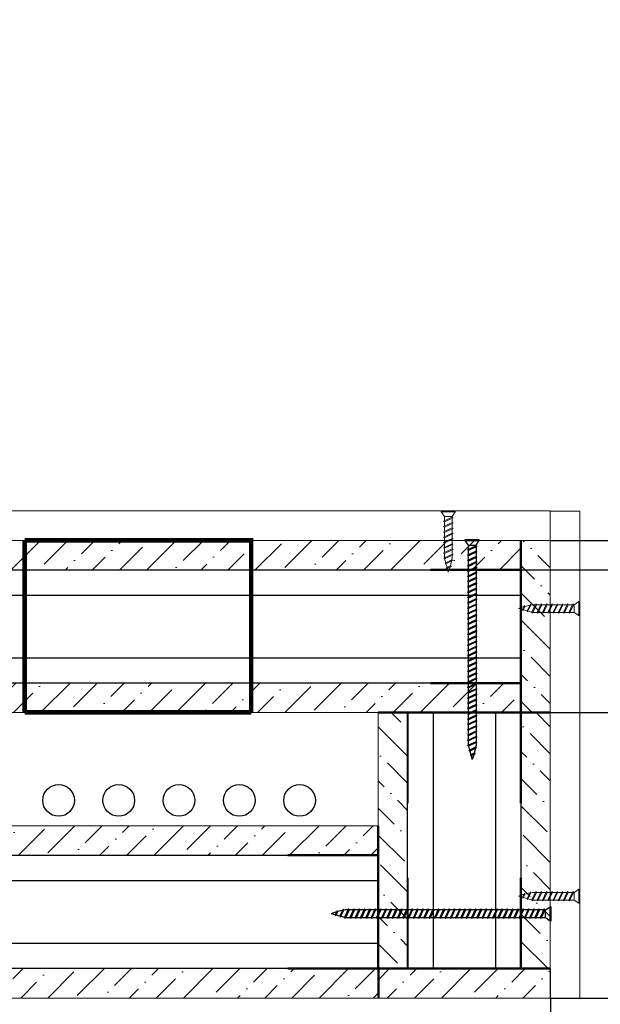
# Model space of a CAD drawing. Header units: millimetres. Extents: x 2030 to 93988, y -10431 to 40770.
# Tile 6 of 54: x 37009 to 41089, y -6910 to 4. Entities that reach past the tile are written whole.
import ezdxf

# ---------------------------------------------------------------- set-up
doc = ezdxf.new("R2010")
doc.units = ezdxf.units.MM
doc.linetypes.add('HIDDEN2', pattern=[4.7625, 3.175, -1.5875])
doc.layers.add('01_Техстронг Плита', color=32, linetype='Continuous', lineweight=9)
doc.layers.add('Расходные материалы', color=252, linetype='Continuous', lineweight=9)
for name, color, linetype, lineweight, true_color in [('Анкеры и саморезы', 7, 'Continuous', 9, 0x000000), ('Размеры и выноски', 7, 'Continuous', 9, 0x000000), ('траверса', 7, 'Continuous', 9, 0x000000)]:
    doc.layers.add(name, color=color, linetype=linetype, lineweight=lineweight, true_color=true_color)
doc.layers.add('профиль', color=7, linetype='Continuous', true_color=0x000000)
doc.styles.add('ISOCPEUR', font='isocpeur.ttf')
doc.dimstyles.new('ISO-25', dxfattribs={"dimtxt": 2.5, "dimasz": 2.5, "dimexe": 1.25, "dimexo": 0.625, "dimtad": 1, "dimtxsty": 'Standard', "dimcen": 2.5, "dimadec": 0, "dimazin": 0, "dimtfac": 1, "dimtmove": 0, "dimatfit": 3, "dimfxl": 1, "dimarcsym": 0})

# ---------------------------------------------------------------- blocks, each defined once
blk = doc.blocks.new('_Oblique')
at = {"color": 0, "linetype": 'ByBlock', "lineweight": -2}
blk.add_line((-0.5, -0.5), (0.5, 0.5), dxfattribs=at)
blk = doc.blocks.new('*D400')
at = {"layer": 'Defpoints', "color": 0, "transparency": 16777216}
for p in [(40738.4, -6865.9), (35136.9, -8293.1), (40738.4, -10430.1)]:
    blk.add_point(p, dxfattribs=at)
at = {"layer": 'Размеры и выноски', "color": 0, "lineweight": -2, "transparency": 16777216}
for p, q in [((40738.4, -6866.5), (40738.4, -10431.3)), ((35136.9, -8293.7), (35136.9, -10431.3)), ((35136.9, -10430.1), (40738.4, -10430.1))]:
    blk.add_line(p, q, dxfattribs=at)
at = {"layer": 'Размеры и выноски', "color": 0, "lineweight": -2, "transparency": 16777216, "xscale": 2.5, "yscale": 2.5, "zscale": 2.5, "rotation": 180}
blk.add_blockref('_Oblique', (35136.9, -10430.1), dxfattribs=at)
at = {"layer": 'Размеры и выноски', "color": 0, "lineweight": -2, "transparency": 16777216, "xscale": 2.5, "yscale": 2.5, "zscale": 2.5}
blk.add_blockref('_Oblique', (40738.4, -10430.1), dxfattribs=at)
at = {"layer": 'Размеры и выноски', "color": 0, "transparency": 16777216, "insert": (37937.7, -10216.6), "char_height": 250, "attachment_point": 5, "style": 'ISOCPEUR'}
blk.add_mtext('{\\H1.70293x;L}', dxfattribs=at)
blk = doc.blocks.new('*D403')
at = {"layer": 'Defpoints', "color": 0, "transparency": 16777216}
for p in [(44874.4, -3651.9), (40738.4, -6865.9), (44996.6, -6865.9)]:
    blk.add_point(p, dxfattribs=at)
at = {"layer": 'Размеры и выноски', "color": 0, "lineweight": -2, "transparency": 16777216}
for p, q in [((44875.1, -3651.9), (44997.9, -3651.9)), ((44996.6, -3651.9), (44996.6, -6865.9)), ((40739.1, -6865.9), (44997.9, -6865.9))]:
    blk.add_line(p, q, dxfattribs=at)
at = {"layer": 'Размеры и выноски', "color": 0, "lineweight": -2, "transparency": 16777216, "xscale": 2.5, "yscale": 2.5, "zscale": 2.5}
for p, rotation in [((44996.6, -3651.9), 90), ((44996.6, -6865.9), 270)]:
    blk.add_blockref('_Oblique', p, dxfattribs=dict(at, rotation=rotation))
at = {"layer": 'Размеры и выноски', "color": 0, "transparency": 16777216, "insert": (44783.1, -5258.9), "char_height": 250, "attachment_point": 5, "rotation": 90, "style": 'ISOCPEUR'}
blk.add_mtext('{\\H1.70293x;h}', dxfattribs=at)
blk = doc.blocks.new('*D405')
at = {"layer": 'Defpoints', "color": 0, "transparency": 16777216}
for p in [(43180.1, -3651.9), (44399.4, -3651.9), (40352.7, -4861.5)]:
    blk.add_point(p, dxfattribs=at)
at = {"layer": 'Размеры и выноски', "color": 0, "lineweight": -2, "transparency": 16777216}
for p, q in [((43180.7, -3651.9), (44400.7, -3651.9)), ((44399.4, -4861.5), (44399.4, -3651.9)), ((40353.4, -4861.5), (44400.7, -4861.5))]:
    blk.add_line(p, q, dxfattribs=at)
at = {"layer": 'Размеры и выноски', "color": 0, "lineweight": -2, "transparency": 16777216, "xscale": 2.5, "yscale": 2.5, "zscale": 2.5}
for p, rotation in [((44399.4, -3651.9), 90), ((44399.4, -4861.5), 270)]:
    blk.add_blockref('_Oblique', p, dxfattribs=dict(at, rotation=rotation))
at = {"layer": 'Размеры и выноски', "color": 0, "transparency": 16777216, "insert": (44185.9, -4256.7), "char_height": 250, "attachment_point": 5, "rotation": 90, "style": 'ISOCPEUR'}
blk.add_mtext('{\\H1.70293x;75}', dxfattribs=at)
blk = doc.blocks.new('*D406')
at = {"layer": 'Defpoints', "color": 0, "transparency": 16777216}
for p in [(40737.5, -3652.3), (40531, -3858.8), (43694.3, -3858.8)]:
    blk.add_point(p, dxfattribs=at)
at = {"layer": 'Размеры и выноски', "color": 0, "lineweight": -2, "transparency": 16777216}
for p, q in [((43694.3, -3652.3), (43694.3, -2370.6)), ((40738.1, -3652.3), (43695.5, -3652.3)), ((43694.3, -3858.8), (43694.3, -3652.3)), ((40531.6, -3858.8), (43695.5, -3858.8)), ((43694.3, -3858.8), (43694.3, -3861.3))]:
    blk.add_line(p, q, dxfattribs=at)
at = {"layer": 'Размеры и выноски', "color": 0, "lineweight": -2, "transparency": 16777216, "xscale": 2.5, "yscale": 2.5, "zscale": 2.5}
for p, rotation in [((43694.3, -3652.3), 270), ((43694.3, -3858.8), 90)]:
    blk.add_blockref('_Oblique', p, dxfattribs=dict(at, rotation=rotation))
at = {"layer": 'Размеры и выноски', "color": 0, "transparency": 16777216, "insert": (43438.2, -2807.6), "char_height": 250, "attachment_point": 5, "rotation": 90, "style": 'ISOCPEUR'}
blk.add_mtext('{\\H1.70293x;12,5}', dxfattribs=at)
blk = doc.blocks.new('Саморез 4.2Х90')
at = {"color": 7}
for p, q in [((-8.6, 245.3), (-0.1, 268.8)), ((4.6, 251.4), (-0.1, 268.8)), ((-19.6, 216.2), (10.1, 231.2)), ((-15.5, 213.8), (14.3, 228.8)), ((-14.3, 218.9), (-9.5, 240.6)), ((-13.7, 243), (4.6, 251.4)), ((-9.5, 240.6), (-13.7, 243)), ((-9.5, 240.6), (8.8, 249)), ((4.6, 251.4), (8.8, 249)), ((10.1, 231.2), (5.6, 247.6)), ((10.1, 231.2), (14.3, 228.8)), ((16, 209.4), (11.2, 227.3)), ((-21.1, 192), (16.1, 209.5)), ((-17, 189.6), (-21.1, 192)), ((-21.1, 168.7), (16.7, 186.5)), ((-15.5, 213.8), (-19.6, 216.2)), ((-17, 207), (-15.5, 213.8)), ((-17, 189.6), (20.3, 207.1)), ((-17, 166.3), (20.9, 184.1)), ((16.1, 209.5), (20.3, 207.1)), ((16.7, 186.5), (20.9, 184.1)), ((-17, 166.3), (-21.1, 168.7)), ((-21.1, 145.4), (16.7, 163.2)), ((-17, 143), (-21.1, 145.4)), ((-21.1, 122), (16.7, 139.8)), ((-17, 143), (20.9, 160.8)), ((-17, 119.6), (20.9, 137.4)), ((16.7, 163.2), (20.9, 160.8)), ((16.7, 139.8), (20.9, 137.4)), ((-17, 119.6), (-21.1, 122)), ((-21.1, 98.7), (16.7, 116.5)), ((-17, 96.3), (-21.1, 98.7)), ((-21.1, 75.4), (16.7, 93.2)), ((-17, 96.3), (20.9, 114.1)), ((-17, 73), (20.9, 90.8)), ((16.7, 116.5), (20.9, 114.1)), ((16.7, 93.2), (20.9, 90.8)), ((-17, 73), (-21.1, 75.4)), ((-21.1, 52), (16.7, 69.8)), ((-17, 49.6), (-21.1, 52)), ((-21.1, 28.7), (16.7, 46.5)), ((-17, 49.6), (20.9, 67.4)), ((-17, 26.3), (20.9, 44.1)), ((16.7, 69.8), (20.9, 67.4)), ((16.7, 46.5), (20.9, 44.1)), ((-17, 23), (-31.1, 2)), ((30.8, 2), (-31.1, 2)), ((-31.1, 2), (-31.1, -1.2)), ((-17, 26.3), (-21.1, 28.7)), ((16.7, 23), (-17, 23)), ((16.7, 23), (30.8, 2)), ((30.8, 2), (30.8, -1.2)), ((30.8, -1.2), (-31.1, -1.2))]:
    blk.add_line(p, q, dxfattribs=at)
for points in [[(-17, 194), (-17, 207)], [(-17, 170.7), (-17, 189.6)], [(16.7, 205.4), (16.7, 186.5)], [(16.7, 182.1), (16.7, 163.2)], [(-17, 147.3), (-17, 166.3)], [(-17, 124), (-17, 143)], [(16.7, 158.8), (16.7, 139.8)], [(16.7, 135.5), (16.7, 116.5)], [(-17, 100.7), (-17, 119.6)], [(-17, 77.3), (-17, 96.3)], [(16.7, 112.1), (16.7, 93.2)], [(16.7, 88.8), (16.7, 69.8)], [(-17, 54), (-17, 73)], [(-17, 30.7), (-17, 49.6)], [(16.7, 65.5), (16.7, 46.5)], [(16.7, 42.1), (16.7, 23.2)], [(16.7, 42.1), (16.7, 23.2)]]:
    blk.add_lwpolyline(points, dxfattribs=at)
blk.add_lwpolyline([(-17, 26.3), (-17, 23)])

msp = doc.modelspace()

# ---------------------------------------------------------------- hatches: boundary and pattern name
at = {"layer": '01_Техстронг Плита', "ltscale": 4}
h = msp.add_hatch(dxfattribs=at)
h.set_pattern_fill('ANSI36', color=32, scale=42.429359, angle=-180, style=0)
h.set_pattern_definition([(225, (204665.91, 281594.17), (-71.44247, -261.95573), [336.78304, -67.35661, 0, -67.35661])])
h.paths.add_polyline_path([(35342.318, -3858.79), (35342.318, -3652.271), (40530.968, -3652.271), (40530.968, -3858.79)])
h = msp.add_hatch(dxfattribs=at)
h.set_pattern_fill('ANSI36', color=32, scale=42.429359, angle=-90, style=0)
h.set_pattern_definition([(315, (-244715.47, 157964.02), (261.95573, -71.44247), [336.78304, -67.35661, 0, -67.35661])])
h.paths.add_polyline_path([(40737.487, -4860.912), (40530.968, -4860.912), (40530.968, -3652.25), (40737.487, -3652.25)])
h = msp.add_hatch(dxfattribs=at)
h.set_pattern_fill('ANSI36', color=32, scale=42.429359, angle=-180, style=0)
h.set_pattern_definition([(225, (204872.43, 280591.86), (-71.44247, -261.95573), [336.78304, -67.35661, 0, -67.35661])])
h.paths.add_polyline_path([(35342.338, -4861.095), (35342.338, -4654.576), (40530.968, -4654.576), (40530.968, -4861.095)])
h = msp.add_hatch(dxfattribs=at)
h.set_pattern_fill('ANSI36', color=32, scale=42.429359, angle=-270, style=0)
h.set_pattern_definition([(135, (324981.64, -174391.19), (-261.95573, 71.44247), [336.78304, -67.35661, 0, -67.35661])])
h.paths.add_polyline_path([(39528.684, -4861.095), (39735.203, -4861.095), (39735.203, -6659.348), (39528.684, -6659.348)])
h = msp.add_hatch(dxfattribs=at)
h.set_pattern_fill('ANSI36', color=32, scale=42.429359, angle=-270, style=0)
h.set_pattern_definition([(135, (325983.95, -174184.67), (-261.95573, 71.44247), [336.78304, -67.35661, 0, -67.35661])])
h.paths.add_polyline_path([(40530.989, -4861.075), (40737.508, -4861.075), (40737.508, -6659.348), (40530.989, -6659.348)])
h = msp.add_hatch(dxfattribs=at)
h.set_pattern_fill('ANSI36', color=32, scale=42.429359, angle=-180, style=0)
h.set_pattern_definition([(225, (205669.14, 279589.56), (-71.44247, -261.95573), [336.78304, -67.35661, 0, -67.35661])])
h.paths.add_polyline_path([(36345.541, -5863.4), (36345.541, -5656.881), (39528.684, -5656.881), (39528.684, -5863.4)])
h = msp.add_hatch(dxfattribs=at)
h.set_pattern_fill('ANSI36', color=32, scale=42.429359, angle=-180, style=0)
h.set_pattern_definition([(225, (205875.66, 278587.25), (-71.44247, -261.95573), [336.78304, -67.35661, 0, -67.35661])])
h.paths.add_polyline_path([(36345.561, -6865.705), (36345.561, -6659.186), (39529.785, -6659.186), (39529.785, -6865.705)])
h = msp.add_hatch(dxfattribs=at)
h.set_pattern_fill('ANSI36', color=32, scale=42.429359, angle=-180, style=0)
h.set_pattern_definition([(225, (202354.72, 278587.09), (-71.44247, -261.95573), [336.78304, -67.35661, 0, -67.35661])])
h.paths.add_polyline_path([(39529.785, -6865.868), (39529.785, -6659.348), (40738.446, -6659.348), (40738.446, -6865.868)])

# ---------------------------------------------------------------- linework, layer by layer
at = {"color": 7}
for p, q in [((40139.377, -3647.178), (40237.91, -3647.178)), ((40139.377, -3652.271), (40139.377, -3647.178)), ((40139.377, -3652.271), (40237.91, -3652.271)), ((40161.852, -3685.694), (40139.377, -3652.271)), ((40215.435, -3685.694), (40237.91, -3652.271)), ((40237.91, -3652.271), (40237.91, -3647.178)), ((40215.435, -3690.977), (40155.221, -3719.309)), ((40161.852, -3723.138), (40155.221, -3719.309)), ((40215.435, -3728.114), (40155.221, -3756.446)), ((40161.852, -3685.694), (40215.435, -3685.694)), ((40222.067, -3694.806), (40161.852, -3723.138)), ((40222.067, -3731.942), (40161.852, -3760.275)), ((40215.435, -3690.977), (40222.067, -3694.806)), ((40215.435, -3728.114), (40222.067, -3731.942)), ((40161.852, -3760.275), (40155.221, -3756.446)), ((40215.435, -3765.25), (40155.221, -3793.583)), ((40161.852, -3797.412), (40155.221, -3793.583)), ((40215.435, -3802.387), (40155.221, -3830.719)), ((40222.067, -3769.079), (40161.852, -3797.412)), ((40215.435, -3765.25), (40222.067, -3769.079)), ((40215.435, -3802.387), (40222.067, -3806.216)), ((40161.852, -3834.548), (40155.221, -3830.719)), ((40215.435, -3839.524), (40155.221, -3867.856)), ((40161.852, -3871.685), (40155.221, -3867.856)), ((40222.067, -3806.216), (40161.852, -3834.548)), ((40222.067, -3843.352), (40161.852, -3871.685)), ((40215.435, -3839.524), (40222.067, -3843.352)), ((40215.435, -3876.66), (40155.221, -3904.993)), ((40161.852, -3908.822), (40155.221, -3904.993)), ((40215.435, -3913.797), (40155.221, -3942.13)), ((40222.067, -3880.489), (40161.852, -3908.822)), ((40222.067, -3917.626), (40161.852, -3945.958)), ((40215.435, -3876.66), (40222.067, -3880.489)), ((40215.435, -3913.797), (40222.067, -3917.626)), ((40161.852, -3945.958), (40155.221, -3942.13)), ((40215.435, -3950.934), (40155.221, -3979.266)), ((40161.852, -3983.095), (40155.221, -3979.266)), ((40215.435, -3988.07), (40155.221, -4016.403)), ((40222.067, -3954.762), (40161.852, -3983.095)), ((40222.067, -3991.899), (40161.852, -4020.232)), ((40215.435, -3950.934), (40222.067, -3954.762)), ((40215.435, -3988.07), (40222.067, -3991.899)), ((40161.852, -4020.232), (40155.221, -4016.403)), ((40215.435, -4025.207), (40155.221, -4053.54)), ((40161.852, -4057.368), (40155.221, -4053.54)), ((40215.435, -4062.344), (40155.221, -4090.676)), ((40222.067, -4029.036), (40161.852, -4057.368)), ((40222.067, -4066.172), (40161.852, -4094.505)), ((40215.435, -4025.207), (40222.067, -4029.036)), ((40215.435, -4062.344), (40222.067, -4066.172)), ((40161.852, -4094.505), (40155.221, -4090.676)), ((40215.435, -4099.48), (40155.221, -4127.813)), ((40161.852, -4131.642), (40155.221, -4127.813)), ((40215.435, -4136.617), (40155.221, -4164.95)), ((40222.067, -4103.309), (40161.852, -4131.642)), ((40222.067, -4140.446), (40161.852, -4168.778)), ((40215.435, -4099.48), (40222.067, -4103.309)), ((40215.435, -4136.617), (40222.067, -4140.446)), ((40161.852, -4168.778), (40155.221, -4164.95)), ((40215.435, -4173.754), (40155.221, -4202.086)), ((40161.852, -4205.915), (40155.221, -4202.086)), ((40215.435, -4210.89), (40155.221, -4239.223)), ((40222.067, -4177.582), (40161.852, -4205.915)), ((40222.067, -4214.719), (40161.852, -4243.052)), ((40215.435, -4173.754), (40222.067, -4177.582)), ((40215.435, -4210.89), (40222.067, -4214.719)), ((40161.852, -4243.052), (40155.221, -4239.223)), ((40215.435, -4248.027), (40155.221, -4276.36)), ((40161.852, -4280.188), (40155.221, -4276.36)), ((40215.435, -4285.164), (40155.221, -4313.496)), ((40222.067, -4251.856), (40161.852, -4280.188)), ((40215.435, -4248.027), (40222.067, -4251.856)), ((40215.435, -4285.164), (40222.067, -4288.992)), ((40161.852, -4317.325), (40155.221, -4313.496)), ((40215.435, -4322.3), (40155.221, -4350.633)), ((40161.852, -4354.462), (40155.221, -4350.633)), ((40222.067, -4288.992), (40161.852, -4317.325)), ((40222.067, -4326.129), (40161.852, -4354.462)), ((40215.435, -4322.3), (40222.067, -4326.129)), ((40215.435, -4359.437), (40155.221, -4387.77)), ((40161.852, -4391.598), (40155.221, -4387.77)), ((40215.435, -4396.574), (40155.221, -4424.906)), ((40222.067, -4363.266), (40161.852, -4391.598)), ((40222.067, -4400.402), (40161.852, -4428.735)), ((40215.435, -4359.437), (40222.067, -4363.266)), ((40215.435, -4396.574), (40222.067, -4400.402)), ((40161.852, -4428.735), (40155.221, -4424.906)), ((40215.435, -4433.71), (40155.221, -4462.043)), ((40161.852, -4465.872), (40155.221, -4462.043)), ((40215.435, -4470.847), (40155.221, -4499.18)), ((40222.067, -4437.539), (40161.852, -4465.872)), ((40222.067, -4474.676), (40161.852, -4503.008)), ((40215.435, -4433.71), (40222.067, -4437.539)), ((40215.435, -4470.847), (40222.067, -4474.676)), ((40161.852, -4503.008), (40155.221, -4499.18)), ((40215.435, -4507.984), (40155.221, -4536.316)), ((40161.852, -4540.145), (40155.221, -4536.316)), ((40215.435, -4545.12), (40155.221, -4573.453)), ((40222.067, -4511.812), (40161.852, -4540.145)), ((40222.067, -4548.949), (40161.852, -4577.282)), ((40215.435, -4507.984), (40222.067, -4511.812)), ((40215.435, -4545.12), (40222.067, -4548.949)), ((40161.852, -4577.282), (40155.221, -4573.453)), ((40215.435, -4582.257), (40155.221, -4610.59)), ((40161.852, -4614.418), (40155.221, -4610.59)), ((40215.435, -4619.394), (40155.221, -4647.726)), ((40222.067, -4586.086), (40161.852, -4614.418)), ((40222.067, -4623.222), (40161.852, -4651.555)), ((40215.435, -4582.257), (40222.067, -4586.086)), ((40215.435, -4619.394), (40222.067, -4623.222)), ((40161.852, -4651.555), (40155.221, -4647.726)), ((40215.435, -4656.53), (40155.221, -4684.863)), ((40161.852, -4688.692), (40155.221, -4684.863)), ((40215.435, -4693.667), (40155.221, -4722)), ((40222.067, -4660.359), (40161.852, -4688.692)), ((40222.067, -4697.496), (40161.852, -4725.828)), ((40215.435, -4656.53), (40222.067, -4660.359)), ((40215.435, -4693.667), (40222.067, -4697.496)), ((40161.852, -4725.828), (40155.221, -4722)), ((40215.435, -4730.804), (40155.221, -4759.136)), ((40161.852, -4762.965), (40155.221, -4759.136)), ((40215.435, -4767.94), (40155.221, -4796.273)), ((40222.067, -4734.632), (40161.852, -4762.965)), ((40215.435, -4730.804), (40222.067, -4734.632)), ((40215.435, -4767.94), (40222.067, -4771.769)), ((40161.852, -4800.102), (40155.221, -4796.273)), ((40215.435, -4805.077), (40155.221, -4833.41)), ((40161.852, -4837.238), (40155.221, -4833.41)), ((40222.067, -4771.769), (40161.852, -4800.102)), ((40222.067, -4808.906), (40161.852, -4837.238)), ((40215.435, -4805.077), (40222.067, -4808.906)), ((40215.435, -4842.214), (40155.221, -4870.546)), ((40161.852, -4874.375), (40155.221, -4870.546)), ((40215.435, -4879.35), (40155.221, -4907.683)), ((40161.852, -4911.512), (40155.221, -4907.683)), ((40222.067, -4846.042), (40161.852, -4874.375)), ((40222.067, -4883.179), (40161.852, -4911.512)), ((40215.435, -4842.214), (40222.067, -4846.042)), ((40215.435, -4879.35), (40222.067, -4883.179)), ((40215.435, -4916.487), (40155.221, -4944.82)), ((40161.852, -4948.648), (40155.221, -4944.82)), ((40215.435, -4953.624), (40155.221, -4981.956)), ((40222.067, -4920.316), (40161.852, -4948.648)), ((40222.067, -4957.452), (40161.852, -4985.785)), ((40215.435, -4916.487), (40222.067, -4920.316)), ((40215.435, -4953.624), (40222.067, -4957.452)), ((40161.852, -4985.785), (40155.221, -4981.956)), ((40215.435, -4991.454), (40155.221, -5019.786)), ((40161.852, -5023.615), (40155.221, -5019.786)), ((40215.435, -5028.591), (40155.221, -5056.923)), ((40222.067, -4995.283), (40161.852, -5023.615)), ((40222.067, -5032.419), (40161.852, -5060.752)), ((40215.435, -4991.454), (40222.067, -4995.283)), ((40215.435, -5028.591), (40222.067, -5032.419)), ((40161.852, -5060.752), (40155.221, -5056.923)), ((40215.435, -5065.727), (40156.118, -5093.542)), ((40162.75, -5097.37), (40156.118, -5093.542)), ((40222.067, -5069.556), (40162.75, -5097.37)), ((40162.932, -5097.285), (40170.65, -5125.626)), ((40213.009, -5104.264), (40165.736, -5128.104)), ((40219.641, -5108.093), (40172.368, -5131.933)), ((40211.219, -5112.34), (40203.568, -5146.852)), ((40215.435, -5093.322), (40213.009, -5104.264)), ((40213.009, -5104.264), (40219.641, -5108.093)), ((40215.435, -5065.727), (40222.067, -5069.556)), ((40172.368, -5131.933), (40165.736, -5128.104)), ((40172.368, -5131.933), (40179.449, -5157.934)), ((40203.568, -5146.852), (40174.482, -5160.216)), ((40181.113, -5164.045), (40174.482, -5160.216)), ((40210.199, -5150.681), (40181.113, -5164.045)), ((40181.113, -5164.045), (40188.644, -5191.696)), ((40202.057, -5154.422), (40188.644, -5191.696)), ((40203.568, -5146.852), (40210.199, -5150.681)), ((39235.357, -6260.599), (39198.083, -6274.012)), ((39225.734, -6281.543), (39198.083, -6274.012)), ((39239.098, -6252.457), (39225.734, -6281.543)), ((39225.734, -6281.543), (39229.563, -6288.174)), ((39242.927, -6259.088), (39229.563, -6288.174)), ((39257.846, -6290.288), (39231.845, -6283.207)), ((39242.927, -6259.088), (39239.098, -6252.457)), ((39277.439, -6251.437), (39242.927, -6259.088)), ((39281.686, -6243.015), (39257.846, -6290.288)), ((39257.846, -6290.288), (39261.675, -6296.92)), ((39285.514, -6249.647), (39261.675, -6296.92)), ((39285.514, -6249.647), (39281.686, -6243.015)), ((39296.457, -6247.221), (39285.514, -6249.647)), ((39320.223, -6240.589), (39292.409, -6299.906)), ((39324.052, -6247.221), (39296.237, -6306.538)), ((39324.052, -6247.221), (39320.223, -6240.589)), ((39357.36, -6240.589), (39329.027, -6300.804)), ((39361.188, -6247.221), (39332.856, -6307.435)), ((39361.188, -6247.221), (39357.36, -6240.589)), ((39394.496, -6240.589), (39366.164, -6300.804)), ((39398.325, -6247.221), (39369.993, -6307.435)), ((39398.325, -6247.221), (39394.496, -6240.589)), ((39432.327, -6240.589), (39403.994, -6300.804)), ((39436.155, -6247.221), (39407.823, -6307.435)), ((39436.155, -6247.221), (39432.327, -6240.589)), ((39469.463, -6240.589), (39441.131, -6300.804)), ((39473.292, -6247.221), (39444.959, -6307.435)), ((39473.292, -6247.221), (39469.463, -6240.589)), ((39506.6, -6240.589), (39478.267, -6300.804)), ((39510.429, -6247.221), (39482.096, -6307.435)), ((39510.429, -6247.221), (39506.6, -6240.589)), ((39543.737, -6240.589), (39515.404, -6300.804)), ((39547.565, -6247.221), (39519.233, -6307.435)), ((39547.565, -6247.221), (39543.737, -6240.589)), ((39580.873, -6240.589), (39552.541, -6300.804)), ((39584.702, -6247.221), (39556.369, -6307.435)), ((39584.702, -6247.221), (39580.873, -6240.589)), ((39618.01, -6240.589), (39589.677, -6300.804)), ((39621.839, -6247.221), (39593.506, -6307.435)), ((39621.839, -6247.221), (39618.01, -6240.589)), ((39655.147, -6240.589), (39626.814, -6300.804)), ((39658.975, -6247.221), (39630.643, -6307.435)), ((39658.975, -6247.221), (39655.147, -6240.589)), ((39692.283, -6240.589), (39663.951, -6300.804)), ((39696.112, -6247.221), (39667.779, -6307.435)), ((39696.112, -6247.221), (39692.283, -6240.589)), ((39729.42, -6240.589), (39701.087, -6300.804)), ((39733.249, -6247.221), (39704.916, -6307.435)), ((39733.249, -6247.221), (39729.42, -6240.589)), ((39766.557, -6240.589), (39738.224, -6300.804)), ((39770.385, -6247.221), (39742.053, -6307.435)), ((39770.385, -6247.221), (39766.557, -6240.589)), ((39803.693, -6240.589), (39775.361, -6300.804)), ((39807.522, -6247.221), (39779.189, -6307.435)), ((39807.522, -6247.221), (39803.693, -6240.589)), ((39840.83, -6240.589), (39812.497, -6300.804)), ((39844.659, -6247.221), (39816.326, -6307.435)), ((39844.659, -6247.221), (39840.83, -6240.589)), ((39877.967, -6240.589), (39849.634, -6300.804)), ((39881.795, -6247.221), (39853.463, -6307.435)), ((39881.795, -6247.221), (39877.967, -6240.589)), ((39915.103, -6240.589), (39886.771, -6300.804)), ((39918.932, -6247.221), (39890.599, -6307.435)), ((39918.932, -6247.221), (39915.103, -6240.589)), ((39952.24, -6240.589), (39923.907, -6300.804)), ((39956.069, -6247.221), (39927.736, -6307.435)), ((39956.069, -6247.221), (39952.24, -6240.589)), ((39989.377, -6240.589), (39961.044, -6300.804)), ((39993.205, -6247.221), (39964.873, -6307.435)), ((39993.205, -6247.221), (39989.377, -6240.589)), ((40026.513, -6240.589), (39998.181, -6300.804)), ((40030.342, -6247.221), (40002.009, -6307.435)), ((40030.342, -6247.221), (40026.513, -6240.589)), ((40063.65, -6240.589), (40035.317, -6300.804)), ((40067.479, -6247.221), (40039.146, -6307.435)), ((40067.479, -6247.221), (40063.65, -6240.589)), ((40100.787, -6240.589), (40072.454, -6300.804)), ((40104.615, -6247.221), (40076.283, -6307.435)), ((40104.615, -6247.221), (40100.787, -6240.589)), ((40137.923, -6240.589), (40109.591, -6300.804)), ((40141.752, -6247.221), (40113.419, -6307.435)), ((40141.752, -6247.221), (40137.923, -6240.589)), ((40175.06, -6240.589), (40146.727, -6300.804)), ((40178.889, -6247.221), (40150.556, -6307.435)), ((40178.889, -6247.221), (40175.06, -6240.589)), ((40212.197, -6240.589), (40183.864, -6300.804)), ((40216.025, -6247.221), (40187.693, -6307.435)), ((40216.025, -6247.221), (40212.197, -6240.589)), ((40249.333, -6240.589), (40221.001, -6300.804)), ((40253.162, -6247.221), (40224.829, -6307.435)), ((40253.162, -6247.221), (40249.333, -6240.589)), ((40286.47, -6240.589), (40258.137, -6300.804)), ((40290.299, -6247.221), (40261.966, -6307.435)), ((40290.299, -6247.221), (40286.47, -6240.589)), ((40323.607, -6240.589), (40295.274, -6300.804)), ((40327.435, -6247.221), (40299.103, -6307.435)), ((40327.435, -6247.221), (40323.607, -6240.589)), ((40360.743, -6240.589), (40332.411, -6300.804)), ((40364.572, -6247.221), (40336.239, -6307.435)), ((40364.572, -6247.221), (40360.743, -6240.589)), ((40397.88, -6240.589), (40369.547, -6300.804)), ((40401.709, -6247.221), (40373.376, -6307.435)), ((40401.709, -6247.221), (40397.88, -6240.589)), ((40435.017, -6240.589), (40406.684, -6300.804)), ((40438.845, -6247.221), (40410.513, -6307.435)), ((40438.845, -6247.221), (40435.017, -6240.589)), ((40472.153, -6240.589), (40443.821, -6300.804)), ((40475.982, -6247.221), (40447.649, -6307.435)), ((40475.982, -6247.221), (40472.153, -6240.589)), ((40509.29, -6240.589), (40480.957, -6300.804)), ((40513.119, -6247.221), (40484.786, -6307.435)), ((40513.119, -6247.221), (40509.29, -6240.589)), ((40546.427, -6240.589), (40518.094, -6300.804)), ((40550.255, -6247.221), (40521.923, -6307.435)), ((40550.255, -6247.221), (40546.427, -6240.589)), ((40583.563, -6240.589), (40555.231, -6300.804)), ((40587.392, -6247.221), (40559.059, -6307.435)), ((40587.392, -6247.221), (40583.563, -6240.589)), ((40620.7, -6240.589), (40592.367, -6300.804)), ((40624.529, -6247.221), (40596.196, -6307.435)), ((40624.529, -6247.221), (40620.7, -6240.589)), ((40657.837, -6240.589), (40629.504, -6300.804)), ((40661.665, -6247.221), (40633.333, -6307.435)), ((40661.665, -6247.221), (40657.837, -6240.589)), ((40694.973, -6240.589), (40666.641, -6300.804)), ((40698.802, -6247.221), (40670.469, -6307.435)), ((40698.802, -6247.221), (40694.973, -6240.589)), ((40704.085, -6247.221), (40737.508, -6224.746)), ((40704.085, -6300.804), (40704.085, -6247.221)), ((40737.508, -6323.278), (40737.508, -6224.746)), ((40737.508, -6224.746), (40742.601, -6224.746)), ((40742.601, -6323.278), (40742.601, -6224.746)), ((39292.494, -6299.724), (39264.153, -6292.006)), ((39292.409, -6299.906), (39296.237, -6306.538)), ((39329.027, -6300.804), (39332.856, -6307.435)), ((39366.164, -6300.804), (39369.993, -6307.435)), ((39403.994, -6300.804), (39407.823, -6307.435)), ((39441.131, -6300.804), (39444.959, -6307.435)), ((39478.267, -6300.804), (39482.096, -6307.435)), ((39515.404, -6300.804), (39519.233, -6307.435)), ((39552.541, -6300.804), (39556.369, -6307.435)), ((39589.677, -6300.804), (39593.506, -6307.435)), ((39626.814, -6300.804), (39630.643, -6307.435)), ((39663.951, -6300.804), (39667.779, -6307.435)), ((39701.087, -6300.804), (39704.916, -6307.435)), ((39738.224, -6300.804), (39742.053, -6307.435)), ((39775.361, -6300.804), (39779.189, -6307.435)), ((39812.497, -6300.804), (39816.326, -6307.435)), ((39849.634, -6300.804), (39853.463, -6307.435)), ((39886.771, -6300.804), (39890.599, -6307.435)), ((39923.907, -6300.804), (39927.736, -6307.435)), ((39961.044, -6300.804), (39964.873, -6307.435)), ((39998.181, -6300.804), (40002.009, -6307.435)), ((40035.317, -6300.804), (40039.146, -6307.435)), ((40072.454, -6300.804), (40076.283, -6307.435)), ((40109.591, -6300.804), (40113.419, -6307.435)), ((40146.727, -6300.804), (40150.556, -6307.435)), ((40183.864, -6300.804), (40187.693, -6307.435)), ((40221.001, -6300.804), (40224.829, -6307.435)), ((40258.137, -6300.804), (40261.966, -6307.435)), ((40295.274, -6300.804), (40299.103, -6307.435)), ((40332.411, -6300.804), (40336.239, -6307.435)), ((40369.547, -6300.804), (40373.376, -6307.435)), ((40406.684, -6300.804), (40410.513, -6307.435)), ((40443.821, -6300.804), (40447.649, -6307.435)), ((40480.957, -6300.804), (40484.786, -6307.435)), ((40518.094, -6300.804), (40521.923, -6307.435)), ((40555.231, -6300.804), (40559.059, -6307.435)), ((40592.367, -6300.804), (40596.196, -6307.435)), ((40629.504, -6300.804), (40633.333, -6307.435)), ((40666.641, -6300.804), (40670.469, -6307.435)), ((40704.085, -6300.804), (40737.508, -6323.278)), ((40737.508, -6323.278), (40742.601, -6323.278))]:
    msp.add_line(p, q, dxfattribs=at)
at = {"color": 1, "lineweight": 50}
for points in [[(40530.968, -3858.79), (40530.968, -3652.271)], [(40530.968, -4860.912), (40530.968, -4654.576)], [(39529.785, -6659.348), (39735.203, -6659.348)], [(40530.989, -6659.348), (40737.508, -6659.348)]]:
    msp.add_lwpolyline(points, dxfattribs=at)
at = {"color": 7}
for points in [[(40161.852, -3716.189), (40161.852, -3686.002)], [(40161.852, -3716.189), (40161.852, -3686.002)], [(40161.852, -3753.326), (40161.852, -3723.138)], [(40215.435, -3697.926), (40215.435, -3728.114)], [(40161.852, -3790.463), (40161.852, -3760.275)], [(40161.852, -3827.599), (40161.852, -3797.412)], [(40215.435, -3735.063), (40215.435, -3765.25)], [(40215.435, -3772.199), (40215.435, -3802.387)], [(40161.852, -3864.736), (40161.852, -3834.548)], [(40161.852, -3901.873), (40161.852, -3871.685)], [(40215.435, -3809.336), (40215.435, -3839.524)], [(40215.435, -3846.473), (40215.435, -3876.66)], [(40161.852, -3939.009), (40161.852, -3908.822)], [(40215.435, -3883.609), (40215.435, -3913.797)], [(40215.435, -3920.746), (40215.435, -3950.934)], [(40161.852, -3976.146), (40161.852, -3945.958)], [(40161.852, -4013.283), (40161.852, -3983.095)], [(40215.435, -3957.883), (40215.435, -3988.07)], [(40215.435, -3995.019), (40215.435, -4025.207)], [(40161.852, -4050.419), (40161.852, -4020.232)], [(40161.852, -4087.556), (40161.852, -4057.368)], [(40215.435, -4032.156), (40215.435, -4062.344)], [(40215.435, -4069.293), (40215.435, -4099.48)], [(40161.852, -4124.693), (40161.852, -4094.505)], [(40161.852, -4161.829), (40161.852, -4131.642)], [(40215.435, -4106.429), (40215.435, -4136.617)], [(40215.435, -4143.566), (40215.435, -4173.754)], [(40161.852, -4198.966), (40161.852, -4168.778)], [(40161.852, -4236.103), (40161.852, -4205.915)], [(40215.435, -4180.703), (40215.435, -4210.89)], [(40161.852, -4273.239), (40161.852, -4243.052)], [(40161.852, -4310.376), (40161.852, -4280.188)], [(40215.435, -4217.839), (40215.435, -4248.027)], [(40215.435, -4254.976), (40215.435, -4285.164)], [(40161.852, -4347.513), (40161.852, -4317.325)], [(40161.852, -4384.649), (40161.852, -4354.462)], [(40215.435, -4292.113), (40215.435, -4322.3)], [(40215.435, -4329.249), (40215.435, -4359.437)], [(40161.852, -4421.786), (40161.852, -4391.598)], [(40215.435, -4366.386), (40215.435, -4396.574)], [(40215.435, -4403.523), (40215.435, -4433.71)], [(40161.852, -4458.923), (40161.852, -4428.735)], [(40161.852, -4496.059), (40161.852, -4465.872)], [(40215.435, -4440.659), (40215.435, -4470.847)], [(40215.435, -4477.796), (40215.435, -4507.984)], [(40161.852, -4533.196), (40161.852, -4503.008)], [(40161.852, -4570.333), (40161.852, -4540.145)], [(40215.435, -4514.933), (40215.435, -4545.12)], [(40215.435, -4552.069), (40215.435, -4582.257)], [(40161.852, -4607.469), (40161.852, -4577.282)], [(40161.852, -4644.606), (40161.852, -4614.418)], [(40215.435, -4589.206), (40215.435, -4619.394)], [(40215.435, -4626.343), (40215.435, -4656.53)], [(40161.852, -4681.743), (40161.852, -4651.555)], [(40161.852, -4718.879), (40161.852, -4688.692)], [(40215.435, -4663.479), (40215.435, -4693.667)], [(40215.435, -4700.616), (40215.435, -4730.804)], [(40161.852, -4756.016), (40161.852, -4725.828)], [(40161.852, -4793.153), (40161.852, -4762.965)], [(40215.435, -4737.753), (40215.435, -4767.94)], [(40161.852, -4830.289), (40161.852, -4800.102)], [(40161.852, -4867.426), (40161.852, -4837.238)], [(40215.435, -4774.889), (40215.435, -4805.077)], [(40215.435, -4812.026), (40215.435, -4842.214)], [(40161.852, -4904.563), (40161.852, -4874.375)], [(40215.435, -4849.163), (40215.435, -4879.35)], [(40215.435, -4886.299), (40215.435, -4916.487)], [(40161.852, -4941.699), (40161.852, -4911.512)], [(40161.852, -4978.836), (40161.852, -4948.648)], [(40215.435, -4923.436), (40215.435, -4953.624)], [(40215.435, -4960.573), (40215.435, -4990.76)], [(40161.852, -5015.973), (40161.852, -4985.785)], [(40161.852, -5053.803), (40161.852, -5023.615)], [(40215.435, -4998.403), (40215.435, -5028.591)], [(40215.435, -5035.54), (40215.435, -5065.727)], [(40161.852, -5090.853), (40161.852, -5060.752)], [(40215.435, -5072.666), (40215.435, -5093.322)], [(39317.113, -6247.221), (39296.457, -6247.221)], [(39354.239, -6247.221), (39324.052, -6247.221)], [(39391.376, -6247.221), (39361.188, -6247.221)], [(39429.206, -6247.221), (39399.019, -6247.221)], [(39466.343, -6247.221), (39436.155, -6247.221)], [(39503.48, -6247.221), (39473.292, -6247.221)], [(39540.616, -6247.221), (39510.429, -6247.221)], [(39577.753, -6247.221), (39547.565, -6247.221)], [(39614.89, -6247.221), (39584.702, -6247.221)], [(39652.026, -6247.221), (39621.839, -6247.221)], [(39689.163, -6247.221), (39658.975, -6247.221)], [(39726.3, -6247.221), (39696.112, -6247.221)], [(39763.436, -6247.221), (39733.249, -6247.221)], [(39800.573, -6247.221), (39770.385, -6247.221)], [(39837.71, -6247.221), (39807.522, -6247.221)], [(39874.846, -6247.221), (39844.659, -6247.221)], [(39911.983, -6247.221), (39881.795, -6247.221)], [(39949.12, -6247.221), (39918.932, -6247.221)], [(39986.256, -6247.221), (39956.069, -6247.221)], [(40023.393, -6247.221), (39993.205, -6247.221)], [(40060.53, -6247.221), (40030.342, -6247.221)], [(40097.666, -6247.221), (40067.479, -6247.221)], [(40134.803, -6247.221), (40104.615, -6247.221)], [(40171.94, -6247.221), (40141.752, -6247.221)], [(40209.076, -6247.221), (40178.889, -6247.221)], [(40246.213, -6247.221), (40216.025, -6247.221)], [(40283.35, -6247.221), (40253.162, -6247.221)], [(40320.486, -6247.221), (40290.299, -6247.221)], [(40357.623, -6247.221), (40327.435, -6247.221)], [(40394.76, -6247.221), (40364.572, -6247.221)], [(40431.896, -6247.221), (40401.709, -6247.221)], [(40469.033, -6247.221), (40438.845, -6247.221)], [(40506.17, -6247.221), (40475.982, -6247.221)], [(40543.306, -6247.221), (40513.119, -6247.221)], [(40580.443, -6247.221), (40550.255, -6247.221)], [(40617.58, -6247.221), (40587.392, -6247.221)], [(40654.716, -6247.221), (40624.529, -6247.221)], [(40691.853, -6247.221), (40661.665, -6247.221)], [(39298.926, -6300.804), (39329.027, -6300.804)], [(39335.976, -6300.804), (39366.164, -6300.804)], [(39373.806, -6300.804), (39403.994, -6300.804)], [(39410.943, -6300.804), (39441.131, -6300.804)], [(39448.08, -6300.804), (39478.267, -6300.804)], [(39485.216, -6300.804), (39515.404, -6300.804)], [(39522.353, -6300.804), (39552.541, -6300.804)], [(39559.49, -6300.804), (39589.677, -6300.804)], [(39596.626, -6300.804), (39626.814, -6300.804)], [(39633.763, -6300.804), (39663.951, -6300.804)], [(39670.9, -6300.804), (39701.087, -6300.804)], [(39708.036, -6300.804), (39738.224, -6300.804)], [(39745.173, -6300.804), (39775.361, -6300.804)], [(39782.31, -6300.804), (39812.497, -6300.804)], [(39819.446, -6300.804), (39849.634, -6300.804)], [(39856.583, -6300.804), (39886.771, -6300.804)], [(39893.72, -6300.804), (39923.907, -6300.804)], [(39930.856, -6300.804), (39961.044, -6300.804)], [(39967.993, -6300.804), (39998.181, -6300.804)], [(40005.13, -6300.804), (40035.317, -6300.804)], [(40042.266, -6300.804), (40072.454, -6300.804)], [(40079.403, -6300.804), (40109.591, -6300.804)], [(40116.54, -6300.804), (40146.727, -6300.804)], [(40153.676, -6300.804), (40183.864, -6300.804)], [(40190.813, -6300.804), (40221.001, -6300.804)], [(40227.95, -6300.804), (40258.137, -6300.804)], [(40265.086, -6300.804), (40295.274, -6300.804)], [(40302.223, -6300.804), (40332.411, -6300.804)], [(40339.36, -6300.804), (40369.547, -6300.804)], [(40376.496, -6300.804), (40406.684, -6300.804)], [(40413.633, -6300.804), (40443.821, -6300.804)], [(40450.77, -6300.804), (40480.957, -6300.804)], [(40487.906, -6300.804), (40518.094, -6300.804)], [(40525.043, -6300.804), (40555.231, -6300.804)], [(40562.18, -6300.804), (40592.367, -6300.804)], [(40599.316, -6300.804), (40629.504, -6300.804)], [(40636.453, -6300.804), (40666.641, -6300.804)], [(40673.59, -6300.804), (40703.777, -6300.804)], [(40673.59, -6300.804), (40703.777, -6300.804)]]:
    msp.add_lwpolyline(points, dxfattribs=at)
for points in [[(40215.435, -3690.977), (40215.435, -3685.694)], [(40698.802, -6247.221), (40704.085, -6247.221)]]:
    msp.add_lwpolyline(points)
at = {"color": 7, "lineweight": 50, "const_width": 15.916}
for points in [[(39894.319, -3858.79), (40530.947, -3858.79), (40530.947, -4654.576), (39894.319, -4654.576)], [(40530.989, -5497.827), (40530.989, -4861.199), (39735.203, -4861.199), (39735.203, -5497.827)], [(38892.055, -5863.563), (39528.684, -5863.563), (39528.684, -6659.348), (38892.055, -6659.348)], [(40530.989, -6021.477), (40530.989, -6658.105), (39735.203, -6658.105), (39735.203, -6021.477)]]:
    msp.add_lwpolyline(points, dxfattribs=at)
at = {"color": 7, "lineweight": 50}
for points in [[(39528.684, -4861.095), (39735.203, -4861.095)], [(40530.989, -4861.523), (40737.487, -4860.912)], [(39528.684, -5863.4), (39528.684, -5657.679)], [(39529.785, -6659.348), (39529.785, -6865.705)]]:
    msp.add_lwpolyline(points, dxfattribs=at)
at = {"color": 253, "lineweight": 30, "ltscale": 5}
for centre in [(37282.379, -5478.293), (37705.69, -5478.293), (38129.001, -5478.293), (38552.313, -5478.293), (38975.624, -5478.293)]:
    msp.add_circle(centre, 111.17, dxfattribs=at)
at = {"layer": '01_Техстронг Плита', "color": 5, "ltscale": 4}
for points in [[(35135.798, -3652.271), (35135.798, -3445.752), (40737.487, -3445.752), (40737.487, -3652.271)], [(40944.007, -6866.354), (40737.487, -6866.354), (40737.487, -3446.438), (40944.007, -3446.438)]]:
    msp.add_lwpolyline(points, close=True, dxfattribs=at)
at = {"layer": '01_Техстронг Плита', "color": 32, "ltscale": 4}
for points in [[(35342.318, -3858.79), (35342.318, -3652.271), (40530.968, -3652.271), (40530.968, -3858.79)], [(40737.487, -4860.912), (40530.968, -4860.912), (40530.968, -3652.25), (40737.487, -3652.25)], [(35342.338, -4861.095), (35342.338, -4654.576), (40530.968, -4654.576), (40530.968, -4861.095)], [(39528.684, -4861.095), (39735.203, -4861.095), (39735.203, -6659.348), (39528.684, -6659.348)], [(40530.989, -4861.075), (40737.508, -4861.075), (40737.508, -6659.348), (40530.989, -6659.348)], [(36345.541, -5863.4), (36345.541, -5656.881), (39528.684, -5656.881), (39528.684, -5863.4)], [(36345.561, -6865.705), (36345.561, -6659.186), (39529.785, -6659.186), (39529.785, -6865.705)], [(39529.785, -6865.868), (39529.785, -6659.348), (40738.446, -6659.348), (40738.446, -6865.868)]]:
    msp.add_lwpolyline(points, close=True, dxfattribs=at)
at = {"layer": 'профиль', "color": 7, "ltscale": 4}
for points in [[(40530.968, -3858.79), (40530.968, -4654.576), (35342.214, -4654.576), (35342.338, -3858.79)], [(40530.989, -6659.348), (39735.203, -6659.348), (39735.203, -4860.972), (40530.989, -4861.095)], [(39528.684, -5863.4), (39528.684, -6659.186), (36345.437, -6659.186), (36345.561, -5863.4)]]:
    msp.add_lwpolyline(points, close=True, dxfattribs=at)
at = {"layer": 'профиль'}
for points in [[(35341.967, -4037.046), (40530.968, -4037.046)], [(35341.967, -4476.432), (40530.968, -4476.432)], [(39913.347, -4860.724), (39913.347, -6659.348)], [(40352.733, -4860.724), (40352.733, -6659.348)], [(36345.19, -6041.656), (39528.684, -6041.656)], [(36345.19, -6481.042), (39528.684, -6481.042)]]:
    msp.add_lwpolyline(points, dxfattribs=at)
at = {"layer": 'Расходные материалы', "color": 253, "linetype": 'Continuous'}
msp.add_line((33934.161, -6866.354), (42314.066, -6866.354), dxfattribs=at)
at = {"layer": 'траверса', "color": 253, "linetype": 'HIDDEN2', "lineweight": 50, "ltscale": 30, "const_width": 31.831, "elevation": 31.831}
msp.add_lwpolyline([(37044.562, -3652.271), (37044.562, -4860.017)], dxfattribs=at)
at = {"layer": 'траверса', "color": 253, "linetype": 'HIDDEN2', "lineweight": 50, "ltscale": 30, "const_width": 31.831}
for points in [[(38636.133, -4860.017), (38636.133, -3652.271), (37044.562, -3652.271)], [(37044.562, -4860.017), (37044.562, -4860.017), (38636.133, -4860.017), (38636.133, -4860.017)]]:
    msp.add_lwpolyline(points, dxfattribs=at)

# ---------------------------------------------------------------- block references
at = {"layer": 'Анкеры и саморезы', "yscale": 1.59157149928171, "zscale": 1.59157149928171}
for p, xscale, rotation in [((40020.582, -3447.905), 1.59157149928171, 180), ((40942.045, -4131.15), -1.59157149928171, 90), ((40942.045, -6151.022), -1.59157149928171, 90)]:
    msp.add_blockref('Саморез 4.2Х90', p, dxfattribs=dict(at, xscale=xscale, rotation=rotation))

# ---------------------------------------------------------------- dimensions: what is measured, and where the dimension line sits
at = {"layer": 'Размеры и выноски'}
for base, p1, p2, text, override, picture, middle in [((43694.283, -3858.77), (40737.487, -3652.25), (40530.968, -3858.77), '{\\H1.70293x;12,5}', {"dimtxt": 250, "dimtxsty": 'ISOCPEUR', "dimblk1": 'Oblique', "dimblk2": 'Oblique', "dimsah": 1, "dimatfit": 0}, '*D406', (43694.283, -2807.586)), ((44399.401, -3651.916), (40352.733, -4861.523), (43180.11, -3651.916), '{\\H1.70293x;75}', {"dimscale": 1, "dimtxt": 250, "dimtxsty": 'ISOCPEUR', "dimblk1": 'Oblique', "dimblk2": 'Oblique', "dimsah": 1, "dimatfit": 0}, '*D405', (44399.401, -4256.719)), ((44996.634, -6865.868), (44874.442, -3651.916), (40738.446, -6865.868), '{\\H1.70293x;h}', {"dimscale": 1, "dimtxt": 250, "dimtxsty": 'ISOCPEUR', "dimblk1": 'Oblique', "dimblk2": 'Oblique', "dimsah": 1, "dimatfit": 0}, '*D403', (44996.634, -5258.892))]:
    dim = msp.add_linear_dim(base=base, p1=p1, p2=p2, angle=90, text=text, dimstyle='ISO-25', override=override, dxfattribs=at)
    dim.commit()
    dim.dimension.update_dxf_attribs({"geometry": picture, "text_midpoint": middle, "dimtype": 160})
dim = msp.add_linear_dim(base=(40738.446, -10430.076), p1=(35136.899, -8293.08), p2=(40738.446, -6865.868), text='{\\H1.70293x;L}', dimstyle='ISO-25', override={"dimscale": 1, "dimtxt": 250, "dimtxsty": 'ISOCPEUR', "dimblk1": 'Oblique', "dimblk2": 'Oblique', "dimsah": 1, "dimatfit": 0}, dxfattribs=at)
dim.commit()
dim.dimension.update_dxf_attribs({"geometry": '*D400', "text_midpoint": (37937.673, -10430.076), "dimtype": 160})

doc.saveas('drawing.dxf')
